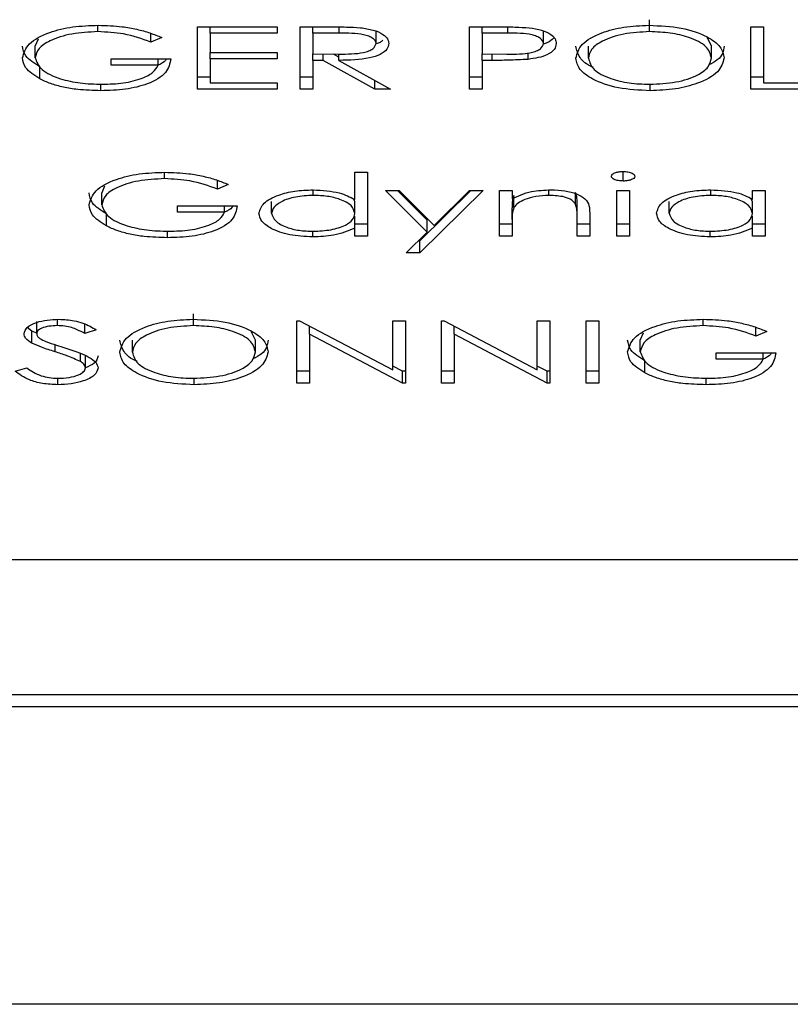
# Model space of a CAD drawing. Header units: millimetres. Extents: x -37728 to 44100, y 631619 to 691915.
# Tile 218 of 256: x 22225 to 22231, y 656768 to 656775. Entities that reach past the tile are written whole.
import ezdxf

# ---------------------------------------------------------------- set-up
doc = ezdxf.new("R2010")
doc.units = ezdxf.units.MM
doc.layers.add('Sonniger opisy', color=255, linetype='Continuous')

# ---------------------------------------------------------------- blocks, each defined once
blk = doc.blocks.new('G200E poziom')
at = {"color": 7, "linetype": 'Continuous'}
for p, q in [((24025.03679, 12722.07126), (24033.7368, 12722.07126)), ((24033.1368, 12721.84777), (24028.1368, 12721.84777)), ((24033.1368, 12721.83879), (24028.1368, 12721.83879)), ((24032.8868, 12721.73744), (24028.3868, 12721.73744)), ((24031.51888, 12721.60624), (24031.51888, 12721.6014)), ((24031.59943, 12721.55833), (24031.59943, 12721.60504)), ((24031.59943, 12721.60504), (24031.60892, 12721.60504)), ((24031.60892, 12721.60504), (24031.60892, 12721.55833)), ((24031.63606, 12721.60504), (24031.63822, 12721.60504)), ((24031.63606, 12721.55833), (24031.63606, 12721.60504)), ((24031.63822, 12721.60504), (24031.70797, 12721.56836)), ((24031.63822, 12721.60504), (24031.63822, 12721.59607)), ((24031.70797, 12721.60504), (24031.71747, 12721.60504)), ((24031.70797, 12721.56836), (24031.70797, 12721.60504)), ((24031.71747, 12721.60504), (24031.71747, 12721.55833)), ((24031.74461, 12721.60504), (24031.74677, 12721.60504)), ((24031.74461, 12721.55833), (24031.74461, 12721.60504)), ((24031.74677, 12721.60504), (24031.81652, 12721.56836)), ((24031.74677, 12721.60504), (24031.74677, 12721.59607)), ((24031.81652, 12721.60504), (24031.82602, 12721.60504)), ((24031.81652, 12721.56836), (24031.81652, 12721.60504)), ((24031.82602, 12721.60504), (24031.82602, 12721.55833)), ((24031.90319, 12721.60624), (24031.90319, 12721.60141)), ((24032.0055, 12721.60624), (24032.0055, 12721.60145)), ((24031.56474, 12721.59741), (24031.56474, 12721.58843)), ((24031.59943, 12721.59607), (24031.60892, 12721.59607)), ((24031.63606, 12721.59607), (24031.63822, 12721.59607)), ((24031.63822, 12721.59607), (24031.64555, 12721.59221)), ((24031.64555, 12721.5951), (24031.64555, 12721.55833)), ((24031.71548, 12721.55833), (24031.64555, 12721.5951)), ((24031.70797, 12721.59607), (24031.71747, 12721.59607)), ((24031.74461, 12721.59607), (24031.74677, 12721.59607)), ((24031.74677, 12721.59607), (24031.75411, 12721.59221)), ((24031.75411, 12721.5951), (24031.75411, 12721.55833)), ((24031.82402, 12721.55833), (24031.75411, 12721.5951)), ((24031.81652, 12721.59607), (24031.82602, 12721.59607)), ((24031.98476, 12721.59353), (24031.98476, 12721.58456)), ((24031.98856, 12721.58895), (24031.98856, 12721.58262)), ((24032.03768, 12721.59603), (24032.02873, 12721.59366)), ((24031.51123, 12721.58229), (24031.46645, 12721.58229)), ((24031.47596, 12721.58708), (24031.51123, 12721.58708)), ((24031.47596, 12721.58708), (24031.47596, 12721.58229)), ((24031.51123, 12721.58708), (24031.51123, 12721.58229)), ((24031.85722, 12721.58166), (24031.85722, 12721.57269)), ((24031.94949, 12721.58188), (24031.94949, 12721.5729)), ((24031.56822, 12721.58148), (24031.56822, 12721.57251)), ((24032.00764, 12721.5815), (24032.00764, 12721.57616)), ((24032.02499, 12721.57515), (24032.02499, 12721.56617)), ((24031.47324, 12721.56631), (24031.48138, 12721.56971)), ((24031.48138, 12721.56971), (24031.48138, 12721.56318)), ((24031.56604, 12721.56749), (24031.56822, 12721.57251)), ((24031.70797, 12721.56836), (24031.70797, 12721.56228)), ((24031.81652, 12721.56836), (24031.81652, 12721.56228)), ((24031.85722, 12721.57269), (24031.86073, 12721.56578)), ((24031.97663, 12721.56504), (24031.98521, 12721.56792)), ((24031.98521, 12721.56792), (24031.98521, 12721.56071)), ((24032.0214, 12721.56784), (24032.0214, 12721.55887)), ((24032.0214, 12721.56766), (24032.02499, 12721.56617)), ((24031.52111, 12721.56193), (24031.52111, 12721.55716)), ((24031.90357, 12721.56193), (24031.90357, 12721.55295)), ((24032.00588, 12721.56193), (24032.00588, 12721.55721)), ((24032.02499, 12721.56617), (24032.02851, 12721.56335)), ((24031.60892, 12721.55833), (24031.59943, 12721.55833)), ((24031.64555, 12721.55833), (24031.63606, 12721.55833)), ((24031.71747, 12721.55833), (24031.71548, 12721.55833)), ((24031.75411, 12721.55833), (24031.74461, 12721.55833)), ((24031.82602, 12721.55833), (24031.82402, 12721.55833)), ((24031.68626, 12721.46058), (24031.73375, 12721.50729)), ((24031.74402, 12721.50729), (24031.72826, 12721.4918)), ((24031.73375, 12721.50729), (24031.74402, 12721.50729)), ((24031.73375, 12721.50729), (24031.73375, 12721.49831)), ((24031.4746, 12721.49471), (24031.48409, 12721.49471)), ((24031.4746, 12721.46058), (24031.4746, 12721.49471)), ((24031.48409, 12721.49471), (24031.48409, 12721.48881)), ((24031.51568, 12721.49531), (24031.51568, 12721.49109)), ((24031.57636, 12721.46058), (24031.57636, 12721.49471)), ((24031.57636, 12721.49471), (24031.58585, 12721.49471)), ((24031.58585, 12721.49471), (24031.58585, 12721.46058)), ((24031.60621, 12721.49471), (24031.6157, 12721.49471)), ((24031.60621, 12721.47728), (24031.60621, 12721.49471)), ((24031.6157, 12721.49471), (24031.6157, 12721.47866)), ((24031.66455, 12721.48237), (24031.66455, 12721.49471)), ((24031.66455, 12721.49471), (24031.67405, 12721.49471)), ((24031.67405, 12721.49471), (24031.67405, 12721.46058)), ((24031.69538, 12721.46058), (24031.73375, 12721.49831)), ((24031.73375, 12721.49831), (24031.73488, 12721.49831)), ((24031.7731, 12721.49471), (24031.7826, 12721.49471)), ((24031.7731, 12721.44681), (24031.7731, 12721.49471)), ((24031.7826, 12721.49471), (24031.7826, 12721.48881)), ((24031.81419, 12721.49531), (24031.81419, 12721.49109)), ((24031.92322, 12721.49591), (24031.92322, 12721.49107)), ((24031.4746, 12721.48574), (24031.48409, 12721.48574)), ((24031.48409, 12721.48881), (24031.48409, 12721.47983)), ((24031.57636, 12721.48574), (24031.58585, 12721.48574)), ((24031.60621, 12721.48574), (24031.6157, 12721.48574)), ((24031.66455, 12721.48574), (24031.67405, 12721.48574)), ((24031.72311, 12721.48672), (24031.69652, 12721.46058)), ((24031.74929, 12721.46058), (24031.72311, 12721.48672)), ((24031.72826, 12721.4918), (24031.75953, 12721.46058)), ((24031.72826, 12721.4918), (24031.72826, 12721.48283)), ((24031.7731, 12721.48574), (24031.7826, 12721.48574)), ((24031.7826, 12721.48881), (24031.7826, 12721.47983)), ((24031.96908, 12721.48708), (24031.96908, 12721.4781)), ((24031.6157, 12721.47866), (24031.6157, 12721.46968)), ((24031.66455, 12721.48237), (24031.66455, 12721.4734)), ((24031.72826, 12721.48283), (24031.75054, 12721.46058)), ((24031.48409, 12721.47772), (24031.48409, 12721.46875)), ((24031.54651, 12721.4776), (24031.54651, 12721.46862)), ((24031.61683, 12721.47089), (24031.61683, 12721.46192)), ((24031.66309, 12721.47321), (24031.66309, 12721.46424)), ((24031.7826, 12721.47772), (24031.7826, 12721.46875)), ((24031.84501, 12721.4776), (24031.84501, 12721.46862)), ((24031.91557, 12721.47196), (24031.87079, 12721.47196)), ((24031.88029, 12721.47675), (24031.91557, 12721.47675)), ((24031.88029, 12721.47675), (24031.88029, 12721.47196)), ((24031.91557, 12721.47675), (24031.91557, 12721.47196)), ((24031.97256, 12721.47115), (24031.97256, 12721.46218)), ((24031.48409, 12721.46875), (24031.48519, 12721.46644)), ((24031.48409, 12721.46689), (24031.48409, 12721.46058)), ((24031.51526, 12721.46417), (24031.51526, 12721.45999)), ((24031.63678, 12721.46417), (24031.63678, 12721.46013)), ((24031.66455, 12721.46058), (24031.66455, 12721.46674)), ((24031.7826, 12721.46875), (24031.78353, 12721.46679)), ((24031.7826, 12721.46719), (24031.7826, 12721.44681)), ((24031.81376, 12721.46417), (24031.81376, 12721.46)), ((24031.48409, 12721.46058), (24031.4746, 12721.46058)), ((24031.58585, 12721.46058), (24031.57636, 12721.46058)), ((24031.67405, 12721.46058), (24031.66455, 12721.46058)), ((24031.69652, 12721.46058), (24031.68626, 12721.46058)), ((24031.75953, 12721.46058), (24031.74929, 12721.46058)), ((24031.87758, 12721.45598), (24031.88572, 12721.45938)), ((24031.88572, 12721.45938), (24031.88572, 12721.45285)), ((24031.97038, 12721.45716), (24031.97256, 12721.46218)), ((24031.58115, 12721.45339), (24031.58115, 12721.44621)), ((24031.92545, 12721.4516), (24031.92545, 12721.44683)), ((24031.7826, 12721.44681), (24031.7731, 12721.44681)), ((24031.43503, 12721.38438), (24031.48523, 12721.38438)), ((24031.48523, 12721.38438), (24031.48523, 12721.33767)), ((24031.56082, 12721.38558), (24031.56082, 12721.38075)), ((24031.68694, 12721.36282), (24031.68694, 12721.38438)), ((24031.68694, 12721.38438), (24031.69645, 12721.38438)), ((24031.69645, 12721.38438), (24031.69645, 12721.33767)), ((24031.75569, 12721.38438), (24031.76743, 12721.38438)), ((24031.79457, 12721.36282), (24031.75569, 12721.38438)), ((24031.76743, 12721.38438), (24031.80632, 12721.36282)), ((24031.76743, 12721.38438), (24031.76743, 12721.37787)), ((24031.81403, 12721.36282), (24031.81403, 12721.38438)), ((24031.81403, 12721.38438), (24031.82353, 12721.38438)), ((24031.82353, 12721.38438), (24031.82353, 12721.33767)), ((24031.84094, 12721.37959), (24031.84094, 12721.38438)), ((24031.84094, 12721.38438), (24031.90064, 12721.38438)), ((24031.90064, 12721.38438), (24031.90064, 12721.33767)), ((24031.9732, 12721.38558), (24031.9732, 12721.38074)), ((24031.47574, 12721.37959), (24031.43503, 12721.37959)), ((24031.47574, 12721.33767), (24031.47574, 12721.37959)), ((24031.47574, 12721.37541), (24031.48523, 12721.37541)), ((24031.68694, 12721.37541), (24031.69645, 12721.37541)), ((24031.81403, 12721.37541), (24031.82353, 12721.37541)), ((24031.89115, 12721.37959), (24031.84094, 12721.37959)), ((24031.89115, 12721.36163), (24031.89115, 12721.37959)), ((24031.89115, 12721.37541), (24031.90064, 12721.37541)), ((24032.01906, 12721.37675), (24032.01906, 12721.36777)), ((24031.51485, 12721.361), (24031.51485, 12721.35203)), ((24031.60712, 12721.36121), (24031.60712, 12721.35224)), ((24031.65243, 12721.36206), (24031.65243, 12721.35707)), ((24031.67938, 12721.36282), (24031.68694, 12721.36282)), ((24031.67938, 12721.36282), (24031.67938, 12721.35808)), ((24031.68694, 12721.36282), (24031.68694, 12721.35803)), ((24031.79457, 12721.36282), (24031.79457, 12721.35809)), ((24031.79457, 12721.36036), (24031.79868, 12721.35809)), ((24031.80632, 12721.36282), (24031.81403, 12721.36282)), ((24031.80632, 12721.36282), (24031.80632, 12721.35806)), ((24031.81403, 12721.36282), (24031.81403, 12721.35803)), ((24031.84094, 12721.36163), (24031.89115, 12721.36163)), ((24031.84094, 12721.35684), (24031.84094, 12721.36163)), ((24031.89115, 12721.36163), (24031.89115, 12721.35684)), ((24031.96555, 12721.36163), (24031.92077, 12721.36163)), ((24031.93027, 12721.36642), (24031.96555, 12721.36642)), ((24031.93027, 12721.36642), (24031.93027, 12721.36163)), ((24031.96555, 12721.36642), (24031.96555, 12721.36163)), ((24032.02254, 12721.36082), (24032.02254, 12721.35185)), ((24031.68694, 12721.35803), (24031.66842, 12721.35814)), ((24031.68694, 12721.34247), (24031.68694, 12721.35803)), ((24031.81403, 12721.35803), (24031.79466, 12721.3581)), ((24031.81403, 12721.34247), (24031.81403, 12721.35803)), ((24031.89115, 12721.35684), (24031.84094, 12721.35684)), ((24031.89115, 12721.34247), (24031.89115, 12721.35684)), ((24031.51485, 12721.35203), (24031.51836, 12721.34512)), ((24031.64082, 12721.35022), (24031.64082, 12721.34125)), ((24031.76655, 12721.35016), (24031.76655, 12721.34118)), ((24031.92756, 12721.34565), (24031.9357, 12721.34905)), ((24031.9357, 12721.34905), (24031.9357, 12721.34252)), ((24032.02035, 12721.34683), (24032.02254, 12721.35185)), ((24031.5612, 12721.34127), (24031.5612, 12721.33229)), ((24031.66759, 12721.34247), (24031.66759, 12721.33776)), ((24031.66759, 12721.34247), (24031.68694, 12721.34247)), ((24031.68694, 12721.34247), (24031.68694, 12721.33767)), ((24031.79419, 12721.34247), (24031.81403, 12721.34247)), ((24031.79419, 12721.34247), (24031.79419, 12721.33775)), ((24031.81403, 12721.34247), (24031.81403, 12721.33767)), ((24031.84094, 12721.34247), (24031.89115, 12721.34247)), ((24031.84094, 12721.33767), (24031.84094, 12721.34247)), ((24031.89115, 12721.34247), (24031.89115, 12721.33767)), ((24031.97543, 12721.34127), (24031.97543, 12721.3365)), ((24031.48523, 12721.33767), (24031.47574, 12721.33767)), ((24031.69645, 12721.33767), (24031.67569, 12721.33767)), ((24031.82353, 12721.33767), (24031.80236, 12721.33767)), ((24031.90064, 12721.33767), (24031.84094, 12721.33767))]:
    blk.add_line(p, q, dxfattribs=at)
for points, knots in [([(24031.46645, 12721.58229), (24031.46711, 12721.58581), (24031.4684, 12721.59285), (24031.4818, 12721.60118), (24031.50009, 12721.60567), (24031.51261, 12721.60605), (24031.51888, 12721.60624)], [0, 0, 0, 0, 0.280351, 0.559378, 0.779392, 1, 1, 1, 1]), ([(24031.51888, 12721.60624), (24031.52477, 12721.60609), (24031.53446, 12721.60584), (24031.54715, 12721.60374), (24031.55693, 12721.60108), (24031.56214, 12721.59863), (24031.56474, 12721.59741)], [0, 0, 0, 0, 0.339828, 0.559843, 0.77993, 1, 1, 1, 1]), ([(24031.84773, 12721.58167), (24031.84866, 12721.58529), (24031.85052, 12721.59254), (24031.86559, 12721.60058), (24031.88384, 12721.60551), (24031.89674, 12721.606), (24031.90319, 12721.60624)], [0, 0, 0, 0, 0.279624, 0.559295, 0.779543, 1, 1, 1, 1]), ([(24031.90319, 12721.60624), (24031.91139, 12721.60584), (24031.92779, 12721.60504), (24031.94604, 12721.59844), (24031.95728, 12721.59042), (24031.95842, 12721.58473), (24031.95899, 12721.58189)], [0, 0, 0, 0, 0.279633, 0.559345, 0.779643, 1, 1, 1, 1]), ([(24031.97527, 12721.5936), (24031.97586, 12721.59551), (24031.97705, 12721.59934), (24031.98551, 12721.6034), (24031.99528, 12721.60587), (24032.00209, 12721.60612), (24032.0055, 12721.60624)], [0, 0, 0, 0, 0.2791945, 0.5591082, 0.7794872, 1, 1, 1, 1]), ([(24032.0055, 12721.60624), (24032.00942, 12721.60607), (24032.01725, 12721.60572), (24032.02931, 12721.6022), (24032.0345, 12721.59837), (24032.03768, 12721.59603)], [0, 0, 0, 0, 0.279949, 0.559687, 1, 1, 1, 1]), ([(24031.51805, 12721.60145), (24031.51259, 12721.60126), (24031.50169, 12721.60089), (24031.48828, 12721.59742), (24031.47899, 12721.59262), (24031.47697, 12721.58893), (24031.47596, 12721.58708)], [0, 0, 0, 0, 0.280215, 0.559877, 0.77995, 1, 1, 1, 1]), ([(24031.56822, 12721.58148), (24031.56713, 12721.58457), (24031.56497, 12721.59075), (24031.55093, 12721.59728), (24031.53461, 12721.60087), (24031.52357, 12721.60125), (24031.51805, 12721.60145)], [0, 0, 0, 0, 0.279062, 0.558545, 0.779191, 1, 1, 1, 1]), ([(24031.56474, 12721.59741), (24031.56892, 12721.59474), (24031.57639, 12721.58996), (24031.57731, 12721.58421), (24031.57772, 12721.58167)], [0, 0, 0, 0, 0.559331, 1, 1, 1, 1]), ([(24031.90357, 12721.60145), (24031.89685, 12721.60111), (24031.88341, 12721.60044), (24031.86784, 12721.59532), (24031.85868, 12721.58866), (24031.85771, 12721.58399), (24031.85722, 12721.58166)], [0, 0, 0, 0, 0.279821, 0.559394, 0.779659, 1, 1, 1, 1]), ([(24031.94949, 12721.58188), (24031.94868, 12721.58482), (24031.94706, 12721.59071), (24031.93427, 12721.59706), (24031.91928, 12721.60088), (24031.90881, 12721.60126), (24031.90357, 12721.60145)], [0, 0, 0, 0, 0.279407, 0.559071, 0.779485, 1, 1, 1, 1]), ([(24032.0055, 12721.60145), (24032.00266, 12721.60132), (24031.99697, 12721.60107), (24031.99002, 12721.59918), (24031.98561, 12721.59649), (24031.98505, 12721.59452), (24031.98476, 12721.59353)], [0, 0, 0, 0, 0.280325, 0.560173, 0.780105, 1, 1, 1, 1]), ([(24032.02873, 12721.59366), (24032.02559, 12721.5958), (24032.02121, 12721.59877), (24032.01224, 12721.60114), (24032.00775, 12721.60134), (24032.0055, 12721.60145)], [0, 0, 0, 0, 0.559338, 0.779681, 1, 1, 1, 1]), ([(24032.0002, 12721.57853), (24031.99621, 12721.57984), (24031.98963, 12721.58201), (24031.98164, 12721.58562), (24031.97646, 12721.58934), (24031.97567, 12721.59218), (24031.97527, 12721.5936)], [0, 0, 0, 0, 0.340501, 0.56074, 0.780589, 1, 1, 1, 1]), ([(24031.97527, 12721.58462), (24031.97577, 12721.58657), (24031.97667, 12721.59004), (24031.98229, 12721.59246), (24031.98476, 12721.59352)], [0, 0, 0, 0, 0.5604382, 1, 1, 1, 1]), ([(24031.98476, 12721.59353), (24031.98503, 12721.5926), (24031.9855, 12721.59094), (24031.98762, 12721.58956), (24031.98856, 12721.58895)], [0, 0, 0, 0, 0.5590886, 1, 1, 1, 1]), ([(24031.98856, 12721.58895), (24031.99182, 12721.58741), (24031.99765, 12721.58466), (24032.00459, 12721.58247), (24032.00764, 12721.5815)], [0, 0, 0, 0, 0.559591, 1, 1, 1, 1]), ([(24031.46997, 12721.58229), (24031.47009, 12721.58274), (24031.4706, 12721.5846), (24031.47365, 12721.58599), (24031.47596, 12721.58704)], [0, 0, 0, 0, 0.245584, 1, 1, 1, 1]), ([(24031.57772, 12721.58167), (24031.57668, 12721.57801), (24031.57459, 12721.57069), (24031.55936, 12721.56248), (24031.54038, 12721.55783), (24031.52732, 12721.55737), (24031.52079, 12721.55714)], [0, 0, 0, 0, 0.279586, 0.559089, 0.779421, 1, 1, 1, 1]), ([(24031.56474, 12721.58843), (24031.56892, 12721.58576), (24031.57639, 12721.58099), (24031.57731, 12721.57523), (24031.57772, 12721.5727)], [0, 0, 0, 0, 0.559314, 1, 1, 1, 1]), ([(24031.84773, 12721.5727), (24031.84825, 12721.57643), (24031.84901, 12721.58178), (24031.85685, 12721.58569), (24031.85921, 12721.58686)], [0, 0, 0, 0, 0.697985, 1, 1, 1, 1]), ([(24031.90404, 12721.55714), (24031.89574, 12721.55752), (24031.87916, 12721.55829), (24031.86061, 12721.56492), (24031.84936, 12721.57305), (24031.84827, 12721.5788), (24031.84773, 12721.58167)], [0, 0, 0, 0, 0.279782, 0.559377, 0.779584, 1, 1, 1, 1]), ([(24031.85722, 12721.58166), (24031.85804, 12721.57869), (24031.85967, 12721.57277), (24031.87254, 12721.56633), (24031.88779, 12721.56261), (24031.89831, 12721.56216), (24031.90357, 12721.56193)], [0, 0, 0, 0, 0.279468, 0.558874, 0.779491, 1, 1, 1, 1]), ([(24031.90357, 12721.56193), (24031.91025, 12721.56231), (24031.92362, 12721.56308), (24031.9389, 12721.56828), (24031.94805, 12721.5749), (24031.94901, 12721.57955), (24031.94949, 12721.58188)], [0, 0, 0, 0, 0.279627, 0.559303, 0.77962, 1, 1, 1, 1]), ([(24031.95899, 12721.58189), (24031.95801, 12721.57829), (24031.95605, 12721.57108), (24031.94157, 12721.56287), (24031.92329, 12721.55798), (24031.91045, 12721.55742), (24031.90404, 12721.55714)], [0, 0, 0, 0, 0.279739, 0.55933, 0.77971, 1, 1, 1, 1]), ([(24031.94608, 12721.58858), (24031.94612, 12721.58857), (24031.95124, 12721.58687), (24031.95691, 12721.58123), (24031.95829, 12721.57569), (24031.95899, 12721.57292)], [0, 0, 0, 0, 0.004095, 0.501964, 1, 1, 1, 1]), ([(24031.52111, 12721.56193), (24031.52781, 12721.56229), (24031.54119, 12721.56301), (24031.55682, 12721.56799), (24031.56643, 12721.57451), (24031.56762, 12721.57916), (24031.56822, 12721.58148)], [0, 0, 0, 0, 0.279827, 0.559529, 0.779838, 1, 1, 1, 1]), ([(24032.01442, 12721.57387), (24032.01181, 12721.57477), (24032.00715, 12721.57637), (24032.00233, 12721.57787), (24032.0002, 12721.57853)], [0, 0, 0, 0, 0.559826, 1, 1, 1, 1]), ([(24032.00764, 12721.5815), (24032.01109, 12721.58042), (24032.01725, 12721.5785), (24032.02262, 12721.57617), (24032.02499, 12721.57515)], [0, 0, 0, 0, 0.560505, 1, 1, 1, 1]), ([(24032.02499, 12721.57515), (24032.02685, 12721.57394), (24032.03018, 12721.57177), (24032.03068, 12721.56918), (24032.0309, 12721.56804)], [0, 0, 0, 0, 0.559871, 1, 1, 1, 1]), ([(24031.48138, 12721.56971), (24031.48792, 12721.56734), (24031.49961, 12721.56309), (24031.51454, 12721.56228), (24031.52111, 12721.56193)], [0, 0, 0, 0, 0.559832, 1, 1, 1, 1]), ([(24031.98521, 12721.56792), (24031.98704, 12721.56691), (24031.99005, 12721.56525), (24031.99502, 12721.56326), (24032.00021, 12721.56212), (24032.00399, 12721.56199), (24032.00588, 12721.56193)], [0, 0, 0, 0, 0.340397, 0.560546, 0.780119, 1, 1, 1, 1]), ([(24032.0309, 12721.56804), (24032.03044, 12721.56638), (24032.02952, 12721.56306), (24032.02229, 12721.55946), (24032.01365, 12721.55747), (24032.00777, 12721.55725), (24032.00482, 12721.55714)], [0, 0, 0, 0, 0.2795575, 0.558784, 0.7793389, 1, 1, 1, 1]), ([(24032.00588, 12721.56193), (24032.00803, 12721.562), (24032.01232, 12721.56215), (24032.01749, 12721.5636), (24032.02088, 12721.5656), (24032.02123, 12721.56709), (24032.0214, 12721.56784)], [0, 0, 0, 0, 0.280265, 0.559983, 0.779905, 1, 1, 1, 1]), ([(24032.0214, 12721.56784), (24032.02128, 12721.56849), (24032.02103, 12721.5698), (24032.01873, 12721.57194), (24032.01606, 12721.57314), (24032.01442, 12721.57387)], [0, 0, 0, 0, 0.279947, 0.559816, 1, 1, 1, 1]), ([(24031.52079, 12721.55714), (24031.51473, 12721.55733), (24031.50475, 12721.55766), (24031.49182, 12721.56001), (24031.48186, 12721.56279), (24031.47611, 12721.56513), (24031.47324, 12721.56631)], [0, 0, 0, 0, 0.339538, 0.559583, 0.779706, 1, 1, 1, 1]), ([(24032.00482, 12721.55714), (24032.00086, 12721.55734), (24031.99432, 12721.55768), (24031.98663, 12721.55993), (24031.98124, 12721.56234), (24031.97817, 12721.56414), (24031.97663, 12721.56504)], [0, 0, 0, 0, 0.338715, 0.558801, 0.779406, 1, 1, 1, 1]), ([(24031.48409, 12721.48881), (24031.4891, 12721.49091), (24031.49807, 12721.49466), (24031.51029, 12721.49511), (24031.51568, 12721.49531)], [0, 0, 0, 0, 0.558837, 1, 1, 1, 1]), ([(24031.51568, 12721.49531), (24031.52163, 12721.495), (24031.53352, 12721.49439), (24031.54667, 12721.48956), (24031.5548, 12721.48374), (24031.5556, 12721.47961), (24031.556, 12721.47755)], [0, 0, 0, 0, 0.279592, 0.559332, 0.77959, 1, 1, 1, 1]), ([(24031.7826, 12721.48881), (24031.78761, 12721.49091), (24031.79658, 12721.49467), (24031.8088, 12721.49511), (24031.81419, 12721.49531)], [0, 0, 0, 0, 0.558687, 1, 1, 1, 1]), ([(24031.81419, 12721.49531), (24031.82013, 12721.495), (24031.83202, 12721.49439), (24031.84518, 12721.48956), (24031.85331, 12721.48374), (24031.85411, 12721.47961), (24031.85451, 12721.47755)], [0, 0, 0, 0, 0.279592, 0.559332, 0.77959, 1, 1, 1, 1]), ([(24031.87079, 12721.47196), (24031.87145, 12721.47548), (24031.87274, 12721.48252), (24031.88614, 12721.49085), (24031.90443, 12721.49534), (24031.91695, 12721.49572), (24031.92322, 12721.49591)], [0, 0, 0, 0, 0.280348, 0.559371, 0.779324, 1, 1, 1, 1]), ([(24031.92322, 12721.49591), (24031.9291, 12721.49576), (24031.93879, 12721.49551), (24031.95149, 12721.49341), (24031.96126, 12721.49075), (24031.96647, 12721.4883), (24031.96908, 12721.48708)], [0, 0, 0, 0, 0.339752, 0.559895, 0.779907, 1, 1, 1, 1]), ([(24031.51534, 12721.49112), (24031.51081, 12721.49088), (24031.50174, 12721.4904), (24031.49117, 12721.48697), (24031.48503, 12721.48245), (24031.4844, 12721.4793), (24031.48409, 12721.47772)], [0, 0, 0, 0, 0.279836, 0.559414, 0.779593, 1, 1, 1, 1]), ([(24031.54651, 12721.4776), (24031.54587, 12721.47959), (24031.54459, 12721.48358), (24031.53625, 12721.48803), (24031.52602, 12721.49066), (24031.5189, 12721.49096), (24031.51534, 12721.49112)], [0, 0, 0, 0, 0.279432, 0.559159, 0.779555, 1, 1, 1, 1]), ([(24031.81385, 12721.49112), (24031.80931, 12721.49088), (24031.80025, 12721.4904), (24031.78968, 12721.48697), (24031.78353, 12721.48245), (24031.78291, 12721.4793), (24031.7826, 12721.47772)], [0, 0, 0, 0, 0.279824, 0.559391, 0.779623, 1, 1, 1, 1]), ([(24031.84501, 12721.4776), (24031.84437, 12721.47959), (24031.8431, 12721.48358), (24031.83476, 12721.48803), (24031.82453, 12721.49066), (24031.81741, 12721.49096), (24031.81385, 12721.49112)], [0, 0, 0, 0, 0.2794114, 0.5591463, 0.7795485, 1, 1, 1, 1]), ([(24031.92239, 12721.49112), (24031.91693, 12721.49093), (24031.90602, 12721.49056), (24031.89261, 12721.48709), (24031.88333, 12721.48229), (24031.8813, 12721.4786), (24031.88029, 12721.47675)], [0, 0, 0, 0, 0.280297, 0.559939, 0.779923, 1, 1, 1, 1]), ([(24031.97256, 12721.47115), (24031.97147, 12721.47424), (24031.96931, 12721.48042), (24031.95526, 12721.48695), (24031.93894, 12721.49054), (24031.92791, 12721.49093), (24031.92239, 12721.49112)], [0, 0, 0, 0, 0.279068, 0.558611, 0.779266, 1, 1, 1, 1]), ([(24031.96908, 12721.48708), (24031.97325, 12721.48441), (24031.98072, 12721.47963), (24031.98165, 12721.47388), (24031.98205, 12721.47134)], [0, 0, 0, 0, 0.559314, 1, 1, 1, 1]), ([(24031.6157, 12721.47866), (24031.61568, 12721.4772), (24031.61565, 12721.4746), (24031.61647, 12721.47202), (24031.61683, 12721.47089)], [0, 0, 0, 0, 0.56026, 1, 1, 1, 1]), ([(24031.66309, 12721.47321), (24031.66362, 12721.47491), (24031.66456, 12721.47795), (24031.66455, 12721.48102), (24031.66455, 12721.48237)], [0, 0, 0, 0, 0.559633, 1, 1, 1, 1]), ([(24031.96908, 12721.4781), (24031.97325, 12721.47543), (24031.98072, 12721.47066), (24031.98165, 12721.4649), (24031.98205, 12721.46236)], [0, 0, 0, 0, 0.559312, 1, 1, 1, 1]), ([(24031.48409, 12721.47772), (24031.4846, 12721.4757), (24031.48561, 12721.47165), (24031.49416, 12721.4672), (24031.50447, 12721.46455), (24031.51166, 12721.4643), (24031.51526, 12721.46417)], [0, 0, 0, 0, 0.279648, 0.559177, 0.779489, 1, 1, 1, 1]), ([(24031.51526, 12721.46417), (24031.51979, 12721.4644), (24031.52886, 12721.46487), (24031.53916, 12721.46843), (24031.54535, 12721.47289), (24031.54612, 12721.47603), (24031.54651, 12721.4776)], [0, 0, 0, 0, 0.279744, 0.55928, 0.779722, 1, 1, 1, 1]), ([(24031.556, 12721.47755), (24031.55527, 12721.47494), (24031.5538, 12721.4697), (24031.54259, 12721.46401), (24031.52936, 12721.46051), (24031.52004, 12721.46016), (24031.51538, 12721.45998)], [0, 0, 0, 0, 0.279414, 0.559194, 0.779547, 1, 1, 1, 1]), ([(24031.63512, 12721.45998), (24031.63166, 12721.46011), (24031.62472, 12721.46038), (24031.61562, 12721.46284), (24031.60639, 12721.4683), (24031.60628, 12721.47358), (24031.60621, 12721.47728)], [0, 0, 0, 0, 0.186992, 0.373897, 0.560605, 1, 1, 1, 1]), ([(24031.61683, 12721.47089), (24031.61759, 12721.4698), (24031.61911, 12721.46764), (24031.62598, 12721.46465), (24031.63269, 12721.46435), (24031.63678, 12721.46417)], [0, 0, 0, 0, 0.281236, 0.561269, 1, 1, 1, 1]), ([(24031.63678, 12721.46417), (24031.64013, 12721.46433), (24031.64684, 12721.46463), (24031.65471, 12721.46703), (24031.66043, 12721.46992), (24031.6622, 12721.47211), (24031.66309, 12721.47321)], [0, 0, 0, 0, 0.279581, 0.559365, 0.779659, 1, 1, 1, 1]), ([(24031.66309, 12721.46424), (24031.66362, 12721.46594), (24031.66456, 12721.46898), (24031.66455, 12721.47205), (24031.66455, 12721.4734)], [0, 0, 0, 0, 0.559665, 1, 1, 1, 1]), ([(24031.7826, 12721.47772), (24031.7831, 12721.4757), (24031.78412, 12721.47165), (24031.79267, 12721.4672), (24031.80297, 12721.46455), (24031.81017, 12721.4643), (24031.81376, 12721.46417)], [0, 0, 0, 0, 0.279648, 0.559177, 0.779489, 1, 1, 1, 1]), ([(24031.81376, 12721.46417), (24031.8183, 12721.4644), (24031.82737, 12721.46487), (24031.83767, 12721.46843), (24031.84386, 12721.47289), (24031.84463, 12721.47603), (24031.84501, 12721.4776)], [0, 0, 0, 0, 0.27975, 0.559293, 0.77974, 1, 1, 1, 1]), ([(24031.85451, 12721.47755), (24031.85378, 12721.47494), (24031.8523, 12721.4697), (24031.8411, 12721.46401), (24031.82787, 12721.46051), (24031.81855, 12721.46016), (24031.81389, 12721.45998)], [0, 0, 0, 0, 0.279414, 0.559194, 0.779547, 1, 1, 1, 1]), ([(24031.87431, 12721.47196), (24031.87443, 12721.47241), (24031.87494, 12721.47427), (24031.87799, 12721.47566), (24031.88029, 12721.47671)], [0, 0, 0, 0, 0.245651, 1, 1, 1, 1]), ([(24031.98205, 12721.47134), (24031.98101, 12721.46768), (24031.97892, 12721.46036), (24031.9637, 12721.45215), (24031.94472, 12721.4475), (24031.93166, 12721.44704), (24031.92513, 12721.44681)], [0, 0, 0, 0, 0.279599, 0.559068, 0.779409, 1, 1, 1, 1]), ([(24031.92545, 12721.4516), (24031.93214, 12721.45196), (24031.94553, 12721.45268), (24031.96116, 12721.45766), (24031.97077, 12721.46418), (24031.97196, 12721.46883), (24031.97256, 12721.47115)], [0, 0, 0, 0, 0.2798869, 0.5595717, 0.7798558, 1, 1, 1, 1]), ([(24031.51538, 12721.45998), (24031.5084, 12721.46033), (24031.49592, 12721.46095), (24031.48771, 12721.46508), (24031.48409, 12721.46689)], [0, 0, 0, 0, 0.559085, 1, 1, 1, 1]), ([(24031.6157, 12721.46968), (24031.61568, 12721.46823), (24031.61565, 12721.46562), (24031.61647, 12721.46305), (24031.61683, 12721.46192)], [0, 0, 0, 0, 0.56026, 1, 1, 1, 1]), ([(24031.66455, 12721.46674), (24031.66004, 12721.46459), (24031.65197, 12721.46075), (24031.64028, 12721.46022), (24031.63512, 12721.45998)], [0, 0, 0, 0, 0.559093, 1, 1, 1, 1]), ([(24031.81389, 12721.45998), (24031.8069, 12721.4604), (24031.79438, 12721.46115), (24031.78621, 12721.46534), (24031.7826, 12721.46719)], [0, 0, 0, 0, 0.558477, 1, 1, 1, 1]), ([(24031.92513, 12721.44681), (24031.91907, 12721.447), (24031.90909, 12721.44733), (24031.89616, 12721.44968), (24031.8862, 12721.45245), (24031.88045, 12721.4548), (24031.87758, 12721.45598)], [0, 0, 0, 0, 0.339539, 0.559589, 0.779706, 1, 1, 1, 1]), ([(24031.88572, 12721.45938), (24031.89226, 12721.45701), (24031.90395, 12721.45276), (24031.91887, 12721.45195), (24031.92545, 12721.4516)], [0, 0, 0, 0, 0.559786, 1, 1, 1, 1]), ([(24031.57229, 12721.44982), (24031.57247, 12721.45037), (24031.57284, 12721.45147), (24031.57537, 12721.45261), (24031.5782, 12721.4533), (24031.58017, 12721.45336), (24031.58115, 12721.45339)], [0, 0, 0, 0, 0.279192, 0.558792, 0.779336, 1, 1, 1, 1]), ([(24031.58115, 12721.44621), (24031.57989, 12721.44626), (24031.57738, 12721.44638), (24031.57448, 12721.44732), (24031.5726, 12721.44851), (24031.57239, 12721.44938), (24031.57229, 12721.44982)], [0, 0, 0, 0, 0.2801288, 0.5598812, 0.7799092, 1, 1, 1, 1]), ([(24031.58115, 12721.45339), (24031.58239, 12721.45334), (24031.58487, 12721.45322), (24031.58773, 12721.45228), (24031.5896, 12721.45111), (24031.58982, 12721.45025), (24031.58993, 12721.44982)], [0, 0, 0, 0, 0.27964, 0.55957, 0.77994, 1, 1, 1, 1]), ([(24031.58993, 12721.44982), (24031.58975, 12721.44927), (24031.58941, 12721.44817), (24031.58693, 12721.44701), (24031.5841, 12721.44631), (24031.58213, 12721.44624), (24031.58115, 12721.44621)], [0, 0, 0, 0, 0.279315, 0.558817, 0.779641, 1, 1, 1, 1]), ([(24031.50536, 12721.36101), (24031.50629, 12721.36463), (24031.50815, 12721.37188), (24031.52322, 12721.37992), (24031.54147, 12721.38485), (24031.55437, 12721.38534), (24031.56082, 12721.38558)], [0, 0, 0, 0, 0.2796286, 0.5592979, 0.7795441, 1, 1, 1, 1]), ([(24031.56082, 12721.38558), (24031.56902, 12721.38518), (24031.58542, 12721.38438), (24031.60367, 12721.37777), (24031.61491, 12721.36976), (24031.61605, 12721.36408), (24031.61662, 12721.36123)], [0, 0, 0, 0, 0.279631, 0.559346, 0.779636, 1, 1, 1, 1]), ([(24031.92077, 12721.36163), (24031.92142, 12721.36515), (24031.92272, 12721.37219), (24031.93612, 12721.38052), (24031.95441, 12721.38501), (24031.96693, 12721.38539), (24031.9732, 12721.38558)], [0, 0, 0, 0, 0.280344, 0.559377, 0.779391, 1, 1, 1, 1]), ([(24031.9732, 12721.38558), (24031.97908, 12721.38543), (24031.98878, 12721.38518), (24032.00146, 12721.38307), (24032.01124, 12721.38042), (24032.01645, 12721.37797), (24032.01906, 12721.37675)], [0, 0, 0, 0, 0.339836, 0.559856, 0.779834, 1, 1, 1, 1]), ([(24031.5612, 12721.38079), (24031.55448, 12721.38045), (24031.54104, 12721.37977), (24031.52547, 12721.37466), (24031.51631, 12721.368), (24031.51534, 12721.36333), (24031.51485, 12721.361)], [0, 0, 0, 0, 0.279824, 0.559399, 0.779666, 1, 1, 1, 1]), ([(24031.60712, 12721.36121), (24031.60631, 12721.36416), (24031.60469, 12721.37005), (24031.5919, 12721.3764), (24031.57691, 12721.38022), (24031.56644, 12721.3806), (24031.5612, 12721.38079)], [0, 0, 0, 0, 0.27942, 0.55908, 0.77949, 1, 1, 1, 1]), ([(24031.97237, 12721.38079), (24031.96691, 12721.3806), (24031.956, 12721.38023), (24031.9426, 12721.37676), (24031.93331, 12721.37196), (24031.93128, 12721.36827), (24031.93027, 12721.36642)], [0, 0, 0, 0, 0.280205, 0.55985, 0.779916, 1, 1, 1, 1]), ([(24032.02254, 12721.36082), (24032.02145, 12721.36391), (24032.01928, 12721.37009), (24032.00524, 12721.37662), (24031.98893, 12721.38021), (24031.97789, 12721.3806), (24031.97237, 12721.38079)], [0, 0, 0, 0, 0.279055, 0.558539, 0.779191, 1, 1, 1, 1]), ([(24032.01906, 12721.37675), (24032.02324, 12721.37408), (24032.0307, 12721.3693), (24032.03162, 12721.36355), (24032.03203, 12721.36101)], [0, 0, 0, 0, 0.559272, 1, 1, 1, 1]), ([(24031.60371, 12721.36792), (24031.60375, 12721.36791), (24031.60886, 12721.36615), (24031.61455, 12721.36059), (24031.61593, 12721.35504), (24031.61662, 12721.35226)], [0, 0, 0, 0, 0.004105, 0.501978, 1, 1, 1, 1]), ([(24032.01906, 12721.36777), (24032.02324, 12721.3651), (24032.0307, 12721.36033), (24032.03162, 12721.35457), (24032.03203, 12721.35204)], [0, 0, 0, 0, 0.5592817, 1, 1, 1, 1]), ([(24031.50536, 12721.35204), (24031.50589, 12721.35577), (24031.50664, 12721.36112), (24031.51448, 12721.36503), (24031.51684, 12721.3662)], [0, 0, 0, 0, 0.6979745, 1, 1, 1, 1]), ([(24031.56167, 12721.33648), (24031.55337, 12721.33686), (24031.53679, 12721.33763), (24031.51824, 12721.34426), (24031.50699, 12721.35239), (24031.5059, 12721.35814), (24031.50536, 12721.36101)], [0, 0, 0, 0, 0.2797863, 0.5593852, 0.7795816, 1, 1, 1, 1]), ([(24031.51485, 12721.361), (24031.51567, 12721.35803), (24031.5173, 12721.3521), (24031.53017, 12721.34567), (24031.54542, 12721.34195), (24031.55594, 12721.3415), (24031.5612, 12721.34127)], [0, 0, 0, 0, 0.279483, 0.55888, 0.779494, 1, 1, 1, 1]), ([(24031.5612, 12721.34127), (24031.56788, 12721.34165), (24031.58125, 12721.34242), (24031.59653, 12721.34762), (24031.60568, 12721.35424), (24031.60664, 12721.35889), (24031.60712, 12721.36121)], [0, 0, 0, 0, 0.279626, 0.55931, 0.779636, 1, 1, 1, 1]), ([(24031.61662, 12721.36123), (24031.61564, 12721.35763), (24031.61368, 12721.35042), (24031.5992, 12721.34222), (24031.58092, 12721.33732), (24031.56808, 12721.33676), (24031.56167, 12721.33648)], [0, 0, 0, 0, 0.2797334, 0.5593256, 0.7797071, 1, 1, 1, 1]), ([(24031.63132, 12721.3502), (24031.63157, 12721.35174), (24031.63207, 12721.35482), (24031.63737, 12721.35857), (24031.64459, 12721.36098), (24031.64982, 12721.3617), (24031.65243, 12721.36206)], [0, 0, 0, 0, 0.280104, 0.559298, 0.779485, 1, 1, 1, 1]), ([(24031.65243, 12721.36206), (24031.65744, 12721.36234), (24031.66639, 12721.36283), (24031.67541, 12721.36283), (24031.67938, 12721.36282)], [0, 0, 0, 0, 0.559743, 1, 1, 1, 1]), ([(24031.75705, 12721.35017), (24031.75733, 12721.35164), (24031.75788, 12721.3546), (24031.76311, 12721.35852), (24031.77504, 12721.36244), (24031.78652, 12721.36267), (24031.79457, 12721.36282)], [0, 0, 0, 0, 0.18714, 0.373997, 0.560932, 1, 1, 1, 1]), ([(24031.92429, 12721.36163), (24031.92441, 12721.36208), (24031.92492, 12721.36394), (24031.92797, 12721.36533), (24031.93027, 12721.36638)], [0, 0, 0, 0, 0.245651, 1, 1, 1, 1]), ([(24032.03203, 12721.36101), (24032.03099, 12721.35735), (24032.0289, 12721.35003), (24032.01368, 12721.34182), (24031.9947, 12721.33717), (24031.98164, 12721.33671), (24031.97511, 12721.33648)], [0, 0, 0, 0, 0.279593, 0.559069, 0.779408, 1, 1, 1, 1]), ([(24031.97543, 12721.34127), (24031.98212, 12721.34163), (24031.99551, 12721.34235), (24032.01114, 12721.34733), (24032.02075, 12721.35385), (24032.02194, 12721.3585), (24032.02254, 12721.36082)], [0, 0, 0, 0, 0.279824, 0.55953, 0.77983, 1, 1, 1, 1]), ([(24031.66842, 12721.35814), (24031.66197, 12721.35815), (24031.6539, 12721.35816), (24031.64609, 12721.35582), (24031.64201, 12721.35368), (24031.64129, 12721.3516), (24031.64082, 12721.35022)], [0, 0, 0, 0, 0.499708, 0.625401, 0.751124, 1, 1, 1, 1]), ([(24031.79466, 12721.3581), (24031.78815, 12721.35809), (24031.78002, 12721.35808), (24031.772, 12721.3558), (24031.76779, 12721.35365), (24031.76704, 12721.35155), (24031.76655, 12721.35016)], [0, 0, 0, 0, 0.499818, 0.625435, 0.751225, 1, 1, 1, 1]), ([(24031.65159, 12721.33838), (24031.64837, 12721.33889), (24031.64194, 12721.33991), (24031.63529, 12721.34307), (24031.63179, 12721.34666), (24031.63147, 12721.34902), (24031.63132, 12721.3502)], [0, 0, 0, 0, 0.279728, 0.559394, 0.779501, 1, 1, 1, 1]), ([(24031.63333, 12721.34606), (24031.63466, 12721.34739), (24031.63646, 12721.34919), (24031.64007, 12721.35028), (24031.64103, 12721.35057)], [0, 0, 0, 0, 0.733855, 1, 1, 1, 1]), ([(24031.64082, 12721.35022), (24031.6413, 12721.34888), (24031.64202, 12721.34686), (24031.64591, 12721.34476), (24031.65339, 12721.34239), (24031.66128, 12721.34243), (24031.66759, 12721.34247)], [0, 0, 0, 0, 0.248963, 0.374681, 0.500345, 1, 1, 1, 1]), ([(24031.77838, 12721.33831), (24031.77506, 12721.3388), (24031.76842, 12721.33977), (24031.76143, 12721.34292), (24031.75757, 12721.34654), (24031.75722, 12721.34896), (24031.75705, 12721.35017)], [0, 0, 0, 0, 0.279796, 0.559486, 0.779632, 1, 1, 1, 1]), ([(24031.76156, 12721.34778), (24031.76214, 12721.34834), (24031.76327, 12721.34943), (24031.76557, 12721.35006), (24031.76668, 12721.35037)], [0, 0, 0, 0, 0.515012, 1, 1, 1, 1]), ([(24031.76655, 12721.35016), (24031.76666, 12721.34947), (24031.76689, 12721.3481), (24031.76899, 12721.34624), (24031.77197, 12721.34466), (24031.77982, 12721.34237), (24031.78781, 12721.34243), (24031.79419, 12721.34247)], [0, 0, 0, 0, 0.1253027, 0.2506134, 0.3759521, 0.5013312, 1, 1, 1, 1]), ([(24031.97511, 12721.33648), (24031.96905, 12721.33667), (24031.95907, 12721.337), (24031.94614, 12721.33935), (24031.93618, 12721.34213), (24031.93043, 12721.34447), (24031.92756, 12721.34565)], [0, 0, 0, 0, 0.339542, 0.559588, 0.779705, 1, 1, 1, 1]), ([(24031.9357, 12721.34905), (24031.94224, 12721.34668), (24031.95393, 12721.34243), (24031.96886, 12721.34162), (24031.97543, 12721.34127)], [0, 0, 0, 0, 0.559837, 1, 1, 1, 1]), ([(24031.67569, 12721.33767), (24031.67117, 12721.33767), (24031.66309, 12721.33766), (24031.6551, 12721.33816), (24031.65159, 12721.33838)], [0, 0, 0, 0, 0.5603659, 1, 1, 1, 1]), ([(24031.80236, 12721.33767), (24031.79786, 12721.33767), (24031.78983, 12721.33766), (24031.78188, 12721.33811), (24031.77838, 12721.33831)], [0, 0, 0, 0, 0.560349, 1, 1, 1, 1])]:
    blk.add_open_spline(points, degree=3, knots=knots, dxfattribs=at)
blk = doc.blocks.new('A$Cb58f729f')
at = {"layer": 'Sonniger opisy', "color": 0, "transparency": 33554687}
blk.add_blockref('G200E poziom', (-24049.89079, -12688.77413), dxfattribs=at)

msp = doc.modelspace()

# ---------------------------------------------------------------- block references
at = {"xscale": 10, "yscale": 10, "zscale": 10, "rotation": 180}
msp.add_blockref('A$Cb58f729f', (22046.7114, 657100.759), dxfattribs=at)

doc.saveas('drawing.dxf')
